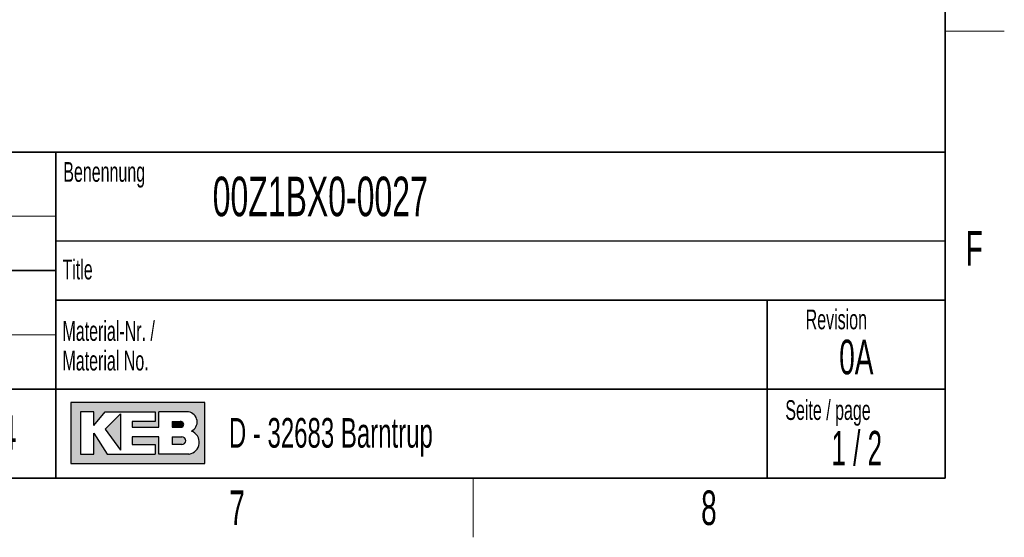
# Model space of a CAD drawing. Header units: millimetres. Extents: x 5 to 418, y 2 to 292.
# Tile 28 of 43: x 314 to 414, y 6 to 58. Entities that reach past the tile are written whole.
import ezdxf

# ---------------------------------------------------------------- set-up
doc = ezdxf.new("R2010")
doc.units = ezdxf.units.MM
doc.layers.add('SLD-0', color=7, linetype='Continuous')
doc.styles.add('SLDTEXTSTYLE0', font='TXT', dxfattribs={"width": 0.605})
doc.styles.add('SLDTEXTSTYLE1', font='TXT', dxfattribs={"width": 0.563})

msp = doc.modelspace()

# ---------------------------------------------------------------- hatches: boundary and pattern name
at = {"linetype": 'Continuous'}
h = msp.add_hatch(color=7, dxfattribs=at)
h.paths.add_polyline_path([(319.519086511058, 13.45626988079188), (333.083981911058, 13.45626988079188), (333.083981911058, 19.65736492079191), (319.519086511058, 19.65736492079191)], flags=0)
edge = h.paths.add_edge_path(flags=0)
edge.add_arc((331.3188604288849, 15.61738520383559), 1.20464082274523, -81.72003226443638, 70.1709600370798, ccw=False)
edge.add_line((331.4923410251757, 14.42530131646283), (331.480008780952, 14.42519098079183))
edge.add_line((331.480008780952, 14.42519098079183), (328.4331606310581, 14.42519098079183))
edge.add_line((328.4331606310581, 14.42519098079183), (328.4331606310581, 16.16924896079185))
edge.add_line((328.4331606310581, 16.16924896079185), (325.7201815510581, 16.16924896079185))
edge.add_line((325.7201815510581, 16.16924896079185), (325.7201815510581, 15.39411208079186))
edge.add_line((325.7201815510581, 15.39411208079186), (328.0455921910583, 15.39411208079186))
edge.add_line((328.0455921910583, 15.39411208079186), (328.0455921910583, 14.42519098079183))
edge.add_line((328.0455921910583, 14.42519098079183), (323.2009866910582, 14.42519098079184))
edge.add_line((323.2009866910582, 14.42519098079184), (321.8444971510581, 16.55681740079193))
edge.add_line((321.8444971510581, 16.55681740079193), (321.8444971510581, 14.42519098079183))
edge.add_line((321.8444971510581, 14.42519098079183), (320.4880076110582, 14.42519098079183))
edge.add_line((320.4880076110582, 14.42519098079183), (320.4880076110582, 18.68844382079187))
edge.add_line((320.4880076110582, 18.68844382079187), (321.8444971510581, 18.68844382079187))
edge.add_line((321.8444971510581, 18.68844382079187), (321.8444971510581, 17.33195428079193))
edge.add_line((321.8444971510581, 17.33195428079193), (323.0072024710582, 18.68844382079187))
edge.add_line((323.0072024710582, 18.68844382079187), (328.0455921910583, 18.68844382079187))
edge.add_line((328.0455921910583, 18.68844382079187), (328.0455921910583, 17.71952272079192))
edge.add_line((328.0455921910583, 17.71952272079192), (325.7201815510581, 17.71952272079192))
edge.add_line((325.7201815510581, 17.71952272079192), (325.7201815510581, 17.13817006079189))
edge.add_line((325.7201815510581, 17.13817006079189), (328.4331606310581, 17.13817006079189))
edge.add_line((328.4331606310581, 17.13817006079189), (328.4331606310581, 18.68844382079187))
edge.add_line((328.4331606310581, 18.68844382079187), (331.4242487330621, 18.68844382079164))
edge.add_line((331.4242487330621, 18.68844382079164), (331.4256482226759, 18.68844382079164))
edge.add_line((331.4256482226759, 18.68844382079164), (331.4259454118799, 18.68845828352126))
edge.add_arc((331.2860949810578, 17.67430640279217), 1.023749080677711, -64.45894120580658, 82.14849338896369, ccw=False)
msp.add_hatch(color=7, dxfattribs=at).paths.add_polyline_path([(324.5574762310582, 14.81275942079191), (324.557476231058, 18.49465960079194), (323.0072024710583, 16.94438584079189)], flags=0)
h = msp.add_hatch(color=7, dxfattribs=at)
edge = h.paths.add_edge_path(flags=0)
edge.add_line((329.7896501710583, 17.13817006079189), (330.6013652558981, 17.13817006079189))
edge.add_arc((330.6568434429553, 17.42884639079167), 0.2959232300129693, 259.1945394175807, 460.8054605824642)
edge.add_line((330.6013652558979, 17.71952272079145), (329.7896501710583, 17.71952272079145))
edge.add_line((329.7896501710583, 17.71952272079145), (329.7896501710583, 17.13817006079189))
h = msp.add_hatch(color=7, dxfattribs=at)
edge = h.paths.add_edge_path(flags=0)
edge.add_line((329.7896501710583, 15.39411208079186), (330.7588584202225, 15.39411208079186))
edge.add_arc((330.7588584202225, 15.78168052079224), 0.3875684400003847, 270.0000000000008, 450.0000000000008)
edge.add_line((330.7588584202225, 16.16924896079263), (330.7386620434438, 16.16924896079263))
edge.add_line((330.7386620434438, 16.16924896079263), (329.7896501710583, 16.16924896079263))
edge.add_line((329.7896501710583, 16.16924896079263), (329.7896501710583, 15.39411208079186))

# ---------------------------------------------------------------- linework, layer by layer
at = {"layer": 'SLD-0', "lineweight": 35}
for p, q in [((408, 12), (408, 282.5)), ((318, 45), (266.3304509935, 45)), ((318, 45), (318, 12)), ((318, 45), (318, 40.1053465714)), ((318, 45), (408, 45)), ((318, 45), (318, 12)), ((408, 45), (408, 12)), ((266.3304509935, 33), (318, 33)), ((408, 30), (318, 30)), ((390, 12), (390, 30)), ((266.3304509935, 21), (318, 21)), ((318, 21), (390, 21)), ((390, 21), (408, 21)), ((26, 12), (408, 12)), ((266.3304509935, 12), (318, 12)), ((408, 12), (318, 12))]:
    msp.add_line(p, q, dxfattribs=at)
at = {"layer": 'SLD-0', "lineweight": 18}
for p, q in [((408, 57.25), (414, 57.25)), ((266.3304509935, 38.5), (318, 38.5)), ((266.3304509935, 26.5), (318, 26.5)), ((360.25, 6), (360.25, 12))]:
    msp.add_line(p, q, dxfattribs=at)
at = {"layer": 'SLD-0'}
for p, q in [((318, 36), (408, 36)), ((331.4242487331, 18.6884438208), (331.4256482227, 18.6884438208)), ((331.4256482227, 18.6884438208), (331.4259454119, 18.6884582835)), ((331.480008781, 14.4251909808), (331.4923410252, 14.4253013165))]:
    msp.add_line(p, q, dxfattribs=at)
at = {"layer": 'SLD-0', "linetype": 'Continuous'}
for p, q in [((333.0839819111, 19.6573649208), (319.5190865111, 19.6573649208)), ((319.5190865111, 19.6573649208), (319.5190865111, 13.4562698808)), ((333.0839819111, 13.4562698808), (333.0839819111, 19.6573649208)), ((321.8444971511, 18.6884438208), (320.4880076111, 18.6884438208)), ((320.4880076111, 18.6884438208), (320.4880076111, 14.4251909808)), ((321.8444971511, 17.3319542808), (323.0072024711, 18.6884438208)), ((321.8444971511, 17.3319542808), (321.8444971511, 18.6884438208)), ((323.0072024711, 18.6884438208), (328.0455921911, 18.6884438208)), ((324.5574762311, 18.4946596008), (323.0072024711, 16.9443858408)), ((324.5574762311, 18.4946596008), (324.5574762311, 14.8127594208)), ((328.0455921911, 18.6884438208), (328.0455921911, 17.7195227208)), ((331.4242487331, 18.6884438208), (328.4331606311, 18.6884438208)), ((328.4331606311, 17.1381700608), (328.4331606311, 18.6884438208)), ((331.4242487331, 18.6884438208), (331.4256482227, 18.6884438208)), ((331.4256482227, 18.6884438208), (331.4259454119, 18.6884582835)), ((323.0072024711, 16.9443858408), (324.5574762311, 14.8127594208)), ((325.7201815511, 17.7195227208), (325.7201815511, 17.1381700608)), ((328.0455921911, 17.7195227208), (325.7201815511, 17.7195227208)), ((325.7201815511, 17.1381700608), (328.4331606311, 17.1381700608)), ((329.7896501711, 17.7195227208), (330.6013652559, 17.7195227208)), ((329.7896501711, 17.7195227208), (329.7896501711, 17.1381700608)), ((329.7896501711, 17.1381700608), (330.6013652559, 17.1381700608)), ((321.8444971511, 14.4251909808), (321.8444971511, 16.5568174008)), ((321.8444971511, 16.5568174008), (323.2009866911, 14.4251909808)), ((325.7201815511, 16.1692489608), (325.7201815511, 15.3941120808)), ((328.4331606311, 16.1692489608), (325.7201815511, 16.1692489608)), ((328.4331606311, 14.4251909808), (328.4331606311, 16.1692489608)), ((329.7896501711, 16.1692489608), (330.7588584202, 16.1692489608)), ((329.7896501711, 16.1692489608), (329.7896501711, 15.3941120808)), ((330.7386620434, 16.1692489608), (330.7588584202, 16.1692489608)), ((325.7201815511, 15.3941120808), (328.0455921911, 15.3941120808)), ((328.0455921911, 15.3941120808), (328.0455921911, 14.4251909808)), ((330.7588584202, 15.3941120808), (329.7896501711, 15.3941120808)), ((320.4880076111, 14.4251909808), (321.8444971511, 14.4251909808)), ((323.2009866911, 14.4251909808), (328.0455921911, 14.4251909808)), ((331.480008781, 14.4251909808), (328.4331606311, 14.4251909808)), ((331.480008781, 14.4251909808), (331.4923410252, 14.4253013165)), ((319.5190865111, 13.4562698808), (333.0839819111, 13.4562698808))]:
    msp.add_line(p, q, dxfattribs=at)
for centre, radius, start, end in [((331.2860949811, 17.6743064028), 1.023749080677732, 295.5410587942, 82.148493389), ((330.656843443, 17.4288463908), 0.2959232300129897, 259.1945394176, 100.8054605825), ((330.7588584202, 15.7816805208), 0.3875684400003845, 270, 90), ((331.3188604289, 15.6173852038), 1.204640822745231, 278.2799677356, 70.1709600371)]:
    msp.add_arc(centre, radius, start, end, dxfattribs=at)

# ---------------------------------------------------------------- texts
at = {"layer": 'SLD-0'}
for s, insert, char_height, attachment_point, style in [('Gezeichnet Name', (305.1708434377, 44.1039425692), 1.8, 2, 'SLDTEXTSTYLE0'), ('Benennung', (318.7636716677, 43.9908879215), 2, 1, 'SLDTEXTSTYLE0'), ('00Z1BX0-0027', (333.8826865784, 42.5045188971), 4, 1, 'SLDTEXTSTYLE0'), ('F', (410.9536166, 37.0010772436), 3.5, 2, 'SLDTEXTSTYLE0'), ('Title', (318.6797653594, 34.1107265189), 2, 1, 'SLDTEXTSTYLE0'), ('Revision', (393.8965220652, 29.0591225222), 2, 1, 'SLDTEXTSTYLE0'), ('Material-Nr. /', (318.6797653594, 27.8878268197), 2, 1, 'SLDTEXTSTYLE0'), ('0A', (399.0228237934, 26.002361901), 3.5, 2, 'SLDTEXTSTYLE0'), ('Material No.', (318.6797653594, 24.8878267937), 2, 1, 'SLDTEXTSTYLE0'), ('Seite / page', (391.8390568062, 19.8830679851), 2, 1, 'SLDTEXTSTYLE0'), ('1:4', (312.0403200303, 18.3609001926), 3.5, 2, 'SLDTEXTSTYLE0'), ('D - 32683 Barntrup', (335.5202035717, 18.0786992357), 3, 1, 'SLDTEXTSTYLE0'), ('1 / 2', (399.0662699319, 16.7706515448), 3.5, 2, 'SLDTEXTSTYLE1'), ('7', (336.3527123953, 10.7429955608), 3.5, 2, 'SLDTEXTSTYLE0'), ('8', (384.1027123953, 10.7429955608), 3.5, 2, 'SLDTEXTSTYLE0')]:
    msp.add_mtext(s, dxfattribs=dict(at, insert=insert, char_height=char_height, attachment_point=attachment_point, style=style))

doc.saveas('drawing.dxf')
